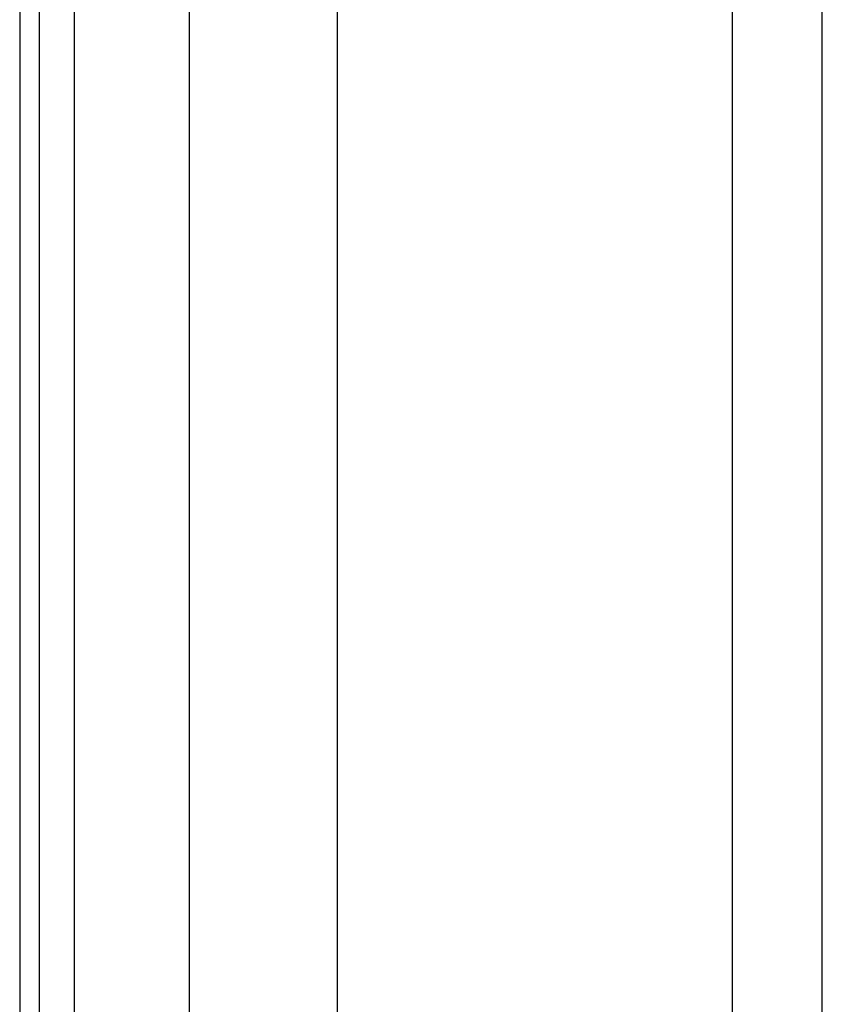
# Model space of a CAD drawing. Header units: inches. Extents: x 3.4 to 82.4, y 3.9 to 45.4.
# Tile 40 of 114: x 3.4 to 5.5, y 19.1 to 21.7. Entities that reach past the tile are written whole.
import ezdxf

# ---------------------------------------------------------------- set-up
doc = ezdxf.new("R2010")
doc.units = ezdxf.units.IN
doc.header["$MEASUREMENT"] = 0
doc.layers.add('Visible Edges(ANSI)', color=7, linetype='Continuous', lineweight=25)
doc.layers.add('Visible Tangent Edges(ANSI)', color=7, linetype='Continuous', lineweight=25)

msp = doc.modelspace()

# ---------------------------------------------------------------- linework, layer by layer
at = {"layer": 'Visible Edges(ANSI)'}
for p, q in [((3.3538, 31.551), (3.3538, 8.04)), ((3.4068, 8.04), (3.4068, 31.551)), ((3.8058, 12.5269), (3.8058, 27.0641)), ((4.1995, 27.0631), (4.1995, 12.5279)), ((5.4908, 17.7513), (5.4908, 21.8397)), ((5.2516, 17.8373), (5.2516, 21.7537))]:
    msp.add_line(p, q, dxfattribs=at)
at = {"layer": 'Visible Tangent Edges(ANSI)'}
msp.add_line((3.4998, 8.04), (3.4998, 31.551), dxfattribs=at)

doc.saveas('drawing.dxf')
